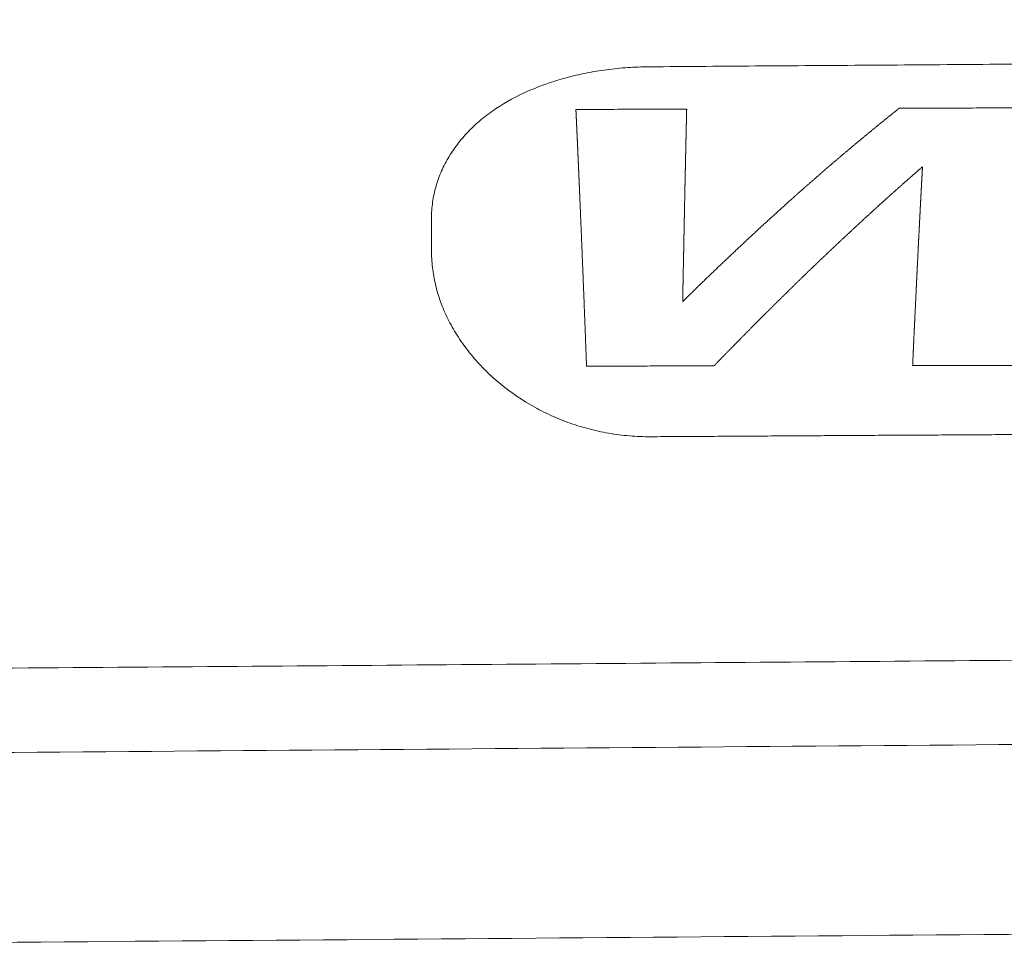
# Model space of a CAD drawing. Header units: millimetres. Extents: x 0 to 594, y 0 to 420.
# Tile 23 of 256: x 206 to 217, y 50 to 61. Entities that reach past the tile are written whole.
import ezdxf

# ---------------------------------------------------------------- set-up
doc = ezdxf.new("R2010")
doc.units = ezdxf.units.MM
doc.layers.add('1', color=7, linetype='Continuous', true_color=0xffffff)

msp = doc.modelspace()

# ---------------------------------------------------------------- linework, layer by layer
at = {"layer": '1', "color": 155, "linetype": 'Continuous', "lineweight": 13}
for points, knots in [([(201.173, 60.436), (201.177, 60.436), (201.184, 60.436), (201.196, 60.436), (201.206, 60.436), (201.216, 60.436), (201.226, 60.436), (201.235, 60.436), (201.243, 60.436), (201.252, 60.436), (201.264, 60.436), (201.277, 60.436), (201.29, 60.437), (201.303, 60.437), (201.316, 60.437), (201.35, 60.438), (201.406, 60.439), (201.51, 60.443), (201.639, 60.45), (201.845, 60.466), (202.101, 60.495), (202.37, 60.539), (202.602, 60.586), (202.798, 60.633), (202.99, 60.686), (203.179, 60.744), (203.363, 60.807), (203.543, 60.875), (203.718, 60.947), (203.888, 61.024), (204.052, 61.105), (204.21, 61.189), (204.363, 61.277), (204.508, 61.366), (204.647, 61.458), (204.779, 61.552), (204.905, 61.647), (205.023, 61.743), (205.133, 61.84), (205.236, 61.937), (205.332, 62.033), (205.419, 62.129), (205.499, 62.224), (205.571, 62.317), (205.634, 62.409), (205.69, 62.499), (205.737, 62.586), (205.776, 62.671), (205.808, 62.753), (205.831, 62.832), (205.845, 62.908), (205.852, 62.981), (205.851, 63.05), (205.841, 63.115), (205.824, 63.176), (205.799, 63.234), (205.766, 63.288), (205.726, 63.338), (205.678, 63.384), (205.623, 63.426), (205.57, 63.458), (205.525, 63.481), (205.489, 63.498), (205.46, 63.51), (205.437, 63.519), (205.422, 63.525), (205.408, 63.53), (205.394, 63.535), (205.382, 63.539), (205.372, 63.542), (205.363, 63.545), (205.355, 63.548), (205.347, 63.55), (205.339, 63.553), (205.333, 63.555), (205.329, 63.556)], [0, 0, 0, 0, 0.001182, 0.002305, 0.00337, 0.004376, 0.005323, 0.006211, 0.00704, 0.007811, 0.009116, 0.010419, 0.011721, 0.013023, 0.014323, 0.015623, 0.023429, 0.031245, 0.046873, 0.062489, 0.093793, 0.124968, 0.145771, 0.166585, 0.187453, 0.208301, 0.229115, 0.249939, 0.270706, 0.29152, 0.312424, 0.333235, 0.35405, 0.37491, 0.395681, 0.416503, 0.437415, 0.458228, 0.47906, 0.499948, 0.520732, 0.541564, 0.562479, 0.583297, 0.604129, 0.625011, 0.645801, 0.666633, 0.687541, 0.708345, 0.72917, 0.750046, 0.770809, 0.791628, 0.812534, 0.833324, 0.854144, 0.875021, 0.895781, 0.916601, 0.937509, 0.947925, 0.958339, 0.968754, 0.972696, 0.976614, 0.980507, 0.984377, 0.986944, 0.989548, 0.992189, 0.993678, 0.995476, 0.997583, 1, 1, 1, 1]), ([(256.315, 61.031), (256.14, 61.03), (255.791, 61.028), (255.267, 61.025), (254.744, 61.022), (254.22, 61.019), (253.696, 61.015), (253.172, 61.012), (252.649, 61.009), (252.125, 61.006), (251.601, 61.003), (251.077, 61), (250.553, 60.997), (250.03, 60.993), (249.506, 60.99), (248.982, 60.987), (248.458, 60.984), (247.935, 60.981), (247.411, 60.978), (246.887, 60.974), (246.363, 60.971), (245.839, 60.968), (245.316, 60.965), (244.792, 60.962), (244.268, 60.958), (243.744, 60.955), (243.221, 60.952), (242.697, 60.949), (242.173, 60.945), (241.649, 60.942), (241.125, 60.939), (240.602, 60.936), (240.027, 60.932), (239.401, 60.928), (238.725, 60.924), (238.048, 60.92), (237.372, 60.916), (236.695, 60.912), (236.019, 60.907), (235.342, 60.903), (234.666, 60.899), (233.989, 60.895), (233.313, 60.89), (232.636, 60.886), (231.959, 60.882), (231.283, 60.877), (230.606, 60.873), (229.93, 60.869), (229.253, 60.864), (228.577, 60.86), (227.9, 60.856), (227.224, 60.851), (226.547, 60.847), (225.871, 60.842), (225.194, 60.838), (224.518, 60.834), (223.841, 60.829), (223.164, 60.825), (222.488, 60.82), (221.811, 60.815), (221.135, 60.811), (220.458, 60.806), (219.782, 60.802), (219.105, 60.797), (218.429, 60.792), (217.752, 60.788), (217.076, 60.783), (216.399, 60.778), (215.723, 60.773), (215.046, 60.768), (214.369, 60.764), (213.693, 60.759), (213.242, 60.755), (213.016, 60.754)], [0, 0, 0, 0, 0.012097, 0.024194, 0.03629, 0.048387, 0.060484, 0.072581, 0.084677, 0.096774, 0.108871, 0.120968, 0.133065, 0.145161, 0.157258, 0.169355, 0.181452, 0.193548, 0.205645, 0.217742, 0.229839, 0.241935, 0.254032, 0.266129, 0.278226, 0.290323, 0.302419, 0.314516, 0.326613, 0.33871, 0.350806, 0.362903, 0.375, 0.390625, 0.40625, 0.421875, 0.4375, 0.453125, 0.46875, 0.484375, 0.5, 0.515625, 0.53125, 0.546875, 0.5625, 0.578125, 0.59375, 0.609375, 0.625, 0.640625, 0.65625, 0.671875, 0.6875, 0.703125, 0.71875, 0.734375, 0.75, 0.765625, 0.78125, 0.796875, 0.8125, 0.828125, 0.84375, 0.859375, 0.875, 0.890625, 0.90625, 0.921875, 0.9375, 0.953125, 0.96875, 0.984375, 1, 1, 1, 1]), ([(213.016, 60.754), (212.932, 60.753), (212.763, 60.747), (212.596, 60.73), (212.431, 60.708), (212.349, 60.695), (212.188, 60.663), (212.108, 60.644), (211.952, 60.602), (211.876, 60.578), (211.727, 60.526), (211.654, 60.497), (211.443, 60.405), (211.311, 60.333), (211.131, 60.212), (211.074, 60.169), (210.966, 60.08), (210.915, 60.033), (210.82, 59.934), (210.776, 59.883), (210.695, 59.777), (210.658, 59.722), (210.608, 59.638), (210.593, 59.609), (210.564, 59.551), (210.55, 59.521), (210.513, 59.431), (210.492, 59.37), (210.458, 59.245), (210.446, 59.182), (210.43, 59.053), (210.426, 58.988), (210.426, 58.922)], [0, 0, 0, 0, 0.0625, 0.125, 0.125, 0.1875, 0.1875, 0.25, 0.25, 0.3125, 0.3125, 0.375, 0.375, 0.5, 0.5, 0.5625, 0.5625, 0.625, 0.625, 0.6875, 0.6875, 0.75, 0.75, 0.78125, 0.78125, 0.8125, 0.8125, 0.875, 0.875, 0.9375, 0.9375, 1, 1, 1, 1]), ([(213.466, 60.25), (213.356, 60.25), (213.136, 60.249), (212.806, 60.248), (212.476, 60.246), (212.257, 60.246), (212.147, 60.245)], [0, 0, 0, 0, 0.25, 0.5, 0.75, 1, 1, 1, 1]), ([(212.147, 60.245), (212.147, 60.242), (212.147, 60.237), (212.147, 60.228), (212.148, 60.22), (212.148, 60.212), (212.149, 60.203), (212.149, 60.195), (212.149, 60.187), (212.15, 60.178), (212.15, 60.17), (212.151, 60.162), (212.151, 60.153), (212.151, 60.145), (212.152, 60.136), (212.152, 60.128), (212.152, 60.119), (212.153, 60.111), (212.153, 60.102), (212.154, 60.094), (212.154, 60.085), (212.154, 60.077), (212.155, 60.068), (212.155, 60.06), (212.156, 60.051), (212.156, 60.043), (212.156, 60.034), (212.157, 60.026), (212.157, 60.017), (212.158, 60.009), (212.158, 60), (212.158, 59.992), (212.159, 59.983), (212.159, 59.974), (212.16, 59.966), (212.16, 59.957), (212.16, 59.948), (212.161, 59.94), (212.161, 59.931), (212.162, 59.923), (212.162, 59.914), (212.162, 59.905), (212.163, 59.896), (212.163, 59.888), (212.164, 59.879), (212.164, 59.87), (212.164, 59.862), (212.165, 59.853), (212.165, 59.844), (212.166, 59.835), (212.166, 59.827), (212.166, 59.818), (212.167, 59.809), (212.167, 59.8), (212.168, 59.792), (212.168, 59.783), (212.168, 59.774), (212.169, 59.765), (212.169, 59.756), (212.17, 59.748), (212.17, 59.739), (212.17, 59.73), (212.171, 59.721), (212.171, 59.712), (212.171, 59.703), (212.172, 59.694), (212.172, 59.685), (212.173, 59.677), (212.173, 59.668), (212.173, 59.659), (212.174, 59.65), (212.174, 59.641), (212.175, 59.632), (212.175, 59.623), (212.175, 59.614), (212.176, 59.605), (212.176, 59.596), (212.177, 59.587), (212.177, 59.578), (212.177, 59.569), (212.178, 59.56), (212.178, 59.551), (212.179, 59.542), (212.179, 59.533), (212.179, 59.524), (212.18, 59.515), (212.18, 59.506), (212.181, 59.497), (212.181, 59.487), (212.181, 59.478), (212.182, 59.469), (212.182, 59.46), (212.183, 59.451), (212.183, 59.442), (212.183, 59.433), (212.184, 59.424), (212.184, 59.414), (212.185, 59.405), (212.185, 59.396), (212.185, 59.387), (212.186, 59.378), (212.186, 59.369), (212.187, 59.359), (212.187, 59.35), (212.187, 59.341), (212.188, 59.332), (212.188, 59.322), (212.189, 59.313), (212.189, 59.304), (212.189, 59.295), (212.19, 59.285), (212.19, 59.276), (212.191, 59.267), (212.191, 59.258), (212.191, 59.248), (212.192, 59.239), (212.192, 59.23), (212.193, 59.22), (212.193, 59.211), (212.193, 59.202), (212.194, 59.19), (212.195, 59.175), (212.195, 59.158), (212.196, 59.14), (212.197, 59.123), (212.197, 59.105), (212.198, 59.088), (212.199, 59.07), (212.2, 59.053), (212.2, 59.035), (212.201, 59.017), (212.202, 59), (212.203, 58.982), (212.203, 58.964), (212.204, 58.947), (212.205, 58.929), (212.206, 58.911), (212.206, 58.893), (212.207, 58.876), (212.208, 58.858), (212.209, 58.84), (212.209, 58.822), (212.21, 58.804), (212.211, 58.786), (212.212, 58.768), (212.212, 58.75), (212.213, 58.732), (212.214, 58.714), (212.215, 58.696), (212.215, 58.678), (212.216, 58.66), (212.217, 58.641), (212.218, 58.623), (212.218, 58.605), (212.219, 58.587), (212.22, 58.568), (212.22, 58.55), (212.221, 58.532), (212.222, 58.514), (212.223, 58.495), (212.223, 58.477), (212.224, 58.458), (212.225, 58.44), (212.226, 58.421), (212.226, 58.403), (212.227, 58.384), (212.228, 58.366), (212.229, 58.347), (212.229, 58.329), (212.23, 58.31), (212.231, 58.291), (212.232, 58.273), (212.232, 58.254), (212.233, 58.235), (212.234, 58.216), (212.235, 58.198), (212.235, 58.179), (212.236, 58.16), (212.237, 58.141), (212.238, 58.122), (212.238, 58.103), (212.239, 58.084), (212.24, 58.066), (212.241, 58.047), (212.241, 58.028), (212.242, 58.009), (212.243, 57.989), (212.244, 57.97), (212.244, 57.951), (212.245, 57.932), (212.246, 57.913), (212.247, 57.894), (212.247, 57.875), (212.248, 57.856), (212.249, 57.836), (212.25, 57.817), (212.25, 57.798), (212.251, 57.778), (212.252, 57.759), (212.253, 57.74), (212.253, 57.72), (212.254, 57.701), (212.255, 57.682), (212.256, 57.662), (212.256, 57.643), (212.257, 57.623), (212.258, 57.604), (212.259, 57.584), (212.259, 57.565), (212.26, 57.545), (212.261, 57.525), (212.262, 57.506), (212.262, 57.486), (212.263, 57.467), (212.264, 57.447), (212.265, 57.427), (212.265, 57.407), (212.266, 57.388), (212.267, 57.368), (212.268, 57.348), (212.268, 57.328), (212.269, 57.308), (212.27, 57.289), (212.271, 57.269), (212.271, 57.249), (212.272, 57.229), (212.273, 57.209), (212.273, 57.196), (212.274, 57.189)], [0, 0, 0, 0, 0.003151, 0.006303, 0.009454, 0.012605, 0.015757, 0.018908, 0.02206, 0.025211, 0.028363, 0.031514, 0.034666, 0.037817, 0.040969, 0.04412, 0.047272, 0.050423, 0.053575, 0.056726, 0.059878, 0.063029, 0.066181, 0.069332, 0.072484, 0.075635, 0.078786, 0.081938, 0.085089, 0.08824, 0.091391, 0.094543, 0.097694, 0.100845, 0.103996, 0.107147, 0.110297, 0.113448, 0.116599, 0.119749, 0.1229, 0.12605, 0.129201, 0.132351, 0.135501, 0.138651, 0.141802, 0.144952, 0.148102, 0.151252, 0.154402, 0.157552, 0.160702, 0.163852, 0.167002, 0.170152, 0.173303, 0.176453, 0.179603, 0.182754, 0.185904, 0.189055, 0.192206, 0.195356, 0.198507, 0.201659, 0.20481, 0.207961, 0.211113, 0.214265, 0.217417, 0.220569, 0.223721, 0.226874, 0.230027, 0.23318, 0.236333, 0.239487, 0.242641, 0.245795, 0.248949, 0.252104, 0.255259, 0.258414, 0.261568, 0.264722, 0.267876, 0.271029, 0.274182, 0.277335, 0.280488, 0.28364, 0.286792, 0.289944, 0.293096, 0.296248, 0.299399, 0.30255, 0.305701, 0.308852, 0.312002, 0.315153, 0.318303, 0.321453, 0.324603, 0.327753, 0.330903, 0.334053, 0.337203, 0.340353, 0.343502, 0.346652, 0.349802, 0.352952, 0.356101, 0.359251, 0.362401, 0.365551, 0.368701, 0.371851, 0.375001, 0.38084, 0.386679, 0.392519, 0.398359, 0.404199, 0.41004, 0.41588, 0.421721, 0.427562, 0.433404, 0.439245, 0.445087, 0.450928, 0.45677, 0.462612, 0.468454, 0.474296, 0.480138, 0.485979, 0.491821, 0.497663, 0.503505, 0.509347, 0.515189, 0.52103, 0.526872, 0.532713, 0.538555, 0.544396, 0.550238, 0.556079, 0.56192, 0.567762, 0.573603, 0.579444, 0.585285, 0.591126, 0.596967, 0.602808, 0.608649, 0.61449, 0.620331, 0.626172, 0.632013, 0.637854, 0.643695, 0.649536, 0.655377, 0.661218, 0.667059, 0.6729, 0.678741, 0.684581, 0.690422, 0.696263, 0.702104, 0.707945, 0.713786, 0.719627, 0.725467, 0.731308, 0.737149, 0.74299, 0.748831, 0.754672, 0.760513, 0.766354, 0.772195, 0.778036, 0.783877, 0.789718, 0.795559, 0.8014, 0.807242, 0.813083, 0.818924, 0.824765, 0.830606, 0.836447, 0.842288, 0.84813, 0.853971, 0.859812, 0.865653, 0.871494, 0.877335, 0.883177, 0.889018, 0.894859, 0.9007, 0.906541, 0.912383, 0.918224, 0.924065, 0.929906, 0.935747, 0.941589, 0.94743, 0.953271, 0.959112, 0.964953, 0.970794, 0.976636, 0.982477, 0.988318, 0.994159, 1, 1, 1, 1]), ([(215.997, 60.26), (215.993, 60.257), (215.986, 60.251), (215.975, 60.242), (215.965, 60.234), (215.954, 60.225), (215.943, 60.216), (215.932, 60.208), (215.921, 60.199), (215.91, 60.19), (215.899, 60.182), (215.889, 60.173), (215.878, 60.164), (215.867, 60.156), (215.856, 60.147), (215.845, 60.138), (215.834, 60.129), (215.823, 60.121), (215.813, 60.112), (215.802, 60.103), (215.791, 60.094), (215.78, 60.086), (215.769, 60.077), (215.758, 60.068), (215.748, 60.059), (215.737, 60.05), (215.726, 60.042), (215.715, 60.033), (215.704, 60.024), (215.693, 60.015), (215.682, 60.006), (215.672, 59.997), (215.661, 59.988), (215.65, 59.979), (215.639, 59.97), (215.628, 59.962), (215.617, 59.953), (215.607, 59.944), (215.596, 59.935), (215.585, 59.926), (215.574, 59.917), (215.563, 59.908), (215.552, 59.899), (215.542, 59.89), (215.531, 59.881), (215.52, 59.872), (215.509, 59.863), (215.498, 59.854), (215.487, 59.845), (215.476, 59.836), (215.466, 59.827), (215.455, 59.817), (215.444, 59.808), (215.433, 59.799), (215.422, 59.79), (215.411, 59.781), (215.401, 59.772), (215.39, 59.763), (215.379, 59.754), (215.368, 59.745), (215.357, 59.735), (215.346, 59.726), (215.335, 59.717), (215.325, 59.708), (215.314, 59.699), (215.303, 59.69), (215.292, 59.68), (215.281, 59.671), (215.27, 59.662), (215.26, 59.653), (215.249, 59.643), (215.238, 59.634), (215.227, 59.625), (215.216, 59.616), (215.205, 59.606), (215.195, 59.597), (215.184, 59.588), (215.173, 59.578), (215.162, 59.569), (215.151, 59.56), (215.14, 59.55), (215.13, 59.541), (215.119, 59.532), (215.108, 59.522), (215.097, 59.513), (215.086, 59.504), (215.075, 59.494), (215.065, 59.485), (215.054, 59.475), (215.043, 59.466), (215.032, 59.456), (215.021, 59.447), (215.01, 59.438), (214.999, 59.428), (214.989, 59.419), (214.978, 59.409), (214.967, 59.4), (214.956, 59.39), (214.945, 59.381), (214.934, 59.371), (214.924, 59.362), (214.913, 59.352), (214.902, 59.343), (214.891, 59.333), (214.88, 59.324), (214.869, 59.314), (214.859, 59.304), (214.848, 59.295), (214.837, 59.285), (214.826, 59.276), (214.815, 59.266), (214.804, 59.256), (214.794, 59.247), (214.783, 59.237), (214.772, 59.228), (214.761, 59.218), (214.75, 59.208), (214.739, 59.199), (214.729, 59.189), (214.718, 59.179), (214.704, 59.167), (214.687, 59.152), (214.668, 59.135), (214.648, 59.117), (214.629, 59.099), (214.609, 59.082), (214.59, 59.064), (214.57, 59.047), (214.551, 59.029), (214.531, 59.011), (214.512, 58.993), (214.492, 58.976), (214.473, 58.958), (214.453, 58.94), (214.434, 58.922), (214.414, 58.904), (214.395, 58.886), (214.375, 58.869), (214.355, 58.851), (214.336, 58.833), (214.316, 58.815), (214.297, 58.797), (214.277, 58.778), (214.258, 58.76), (214.238, 58.742), (214.219, 58.724), (214.199, 58.706), (214.18, 58.688), (214.16, 58.67), (214.141, 58.651), (214.121, 58.633), (214.102, 58.615), (214.082, 58.596), (214.063, 58.578), (214.043, 58.56), (214.024, 58.541), (214.004, 58.523), (213.985, 58.504), (213.965, 58.486), (213.946, 58.467), (213.926, 58.449), (213.907, 58.43), (213.887, 58.412), (213.868, 58.393), (213.848, 58.375), (213.829, 58.356), (213.809, 58.337), (213.789, 58.319), (213.77, 58.3), (213.75, 58.281), (213.731, 58.262), (213.711, 58.244), (213.692, 58.225), (213.672, 58.206), (213.653, 58.187), (213.633, 58.168), (213.614, 58.149), (213.594, 58.13), (213.575, 58.111), (213.555, 58.092), (213.536, 58.073), (213.516, 58.054), (213.497, 58.035), (213.477, 58.016), (213.458, 57.997), (213.438, 57.978), (213.425, 57.965), (213.419, 57.959)], [0, 0, 0, 0, 0.004202, 0.008403, 0.012605, 0.016807, 0.021009, 0.025211, 0.029412, 0.033614, 0.037816, 0.042018, 0.04622, 0.050422, 0.054624, 0.058826, 0.063028, 0.067229, 0.071431, 0.075633, 0.079835, 0.084037, 0.088239, 0.092441, 0.096643, 0.100845, 0.105047, 0.109249, 0.113451, 0.117653, 0.121855, 0.126056, 0.130258, 0.13446, 0.138662, 0.142864, 0.147065, 0.151267, 0.155469, 0.159671, 0.163872, 0.168074, 0.172276, 0.176477, 0.180679, 0.184881, 0.189082, 0.193284, 0.197485, 0.201686, 0.205888, 0.210089, 0.21429, 0.218492, 0.222693, 0.226894, 0.231095, 0.235296, 0.239497, 0.243698, 0.247899, 0.2521, 0.256301, 0.260502, 0.264703, 0.268903, 0.273104, 0.277305, 0.281506, 0.285707, 0.289908, 0.29411, 0.298311, 0.302513, 0.306715, 0.310917, 0.315119, 0.319322, 0.323524, 0.327727, 0.33193, 0.336132, 0.340335, 0.344537, 0.348739, 0.352941, 0.357143, 0.361344, 0.365546, 0.369748, 0.373949, 0.378151, 0.382352, 0.386554, 0.390756, 0.394957, 0.399159, 0.403361, 0.407562, 0.411764, 0.415966, 0.420167, 0.424369, 0.428571, 0.432772, 0.436974, 0.441176, 0.445378, 0.449579, 0.453781, 0.457983, 0.462184, 0.466386, 0.470588, 0.47479, 0.478991, 0.483193, 0.487395, 0.491596, 0.495798, 0.5, 0.507576, 0.515151, 0.522727, 0.530303, 0.537879, 0.545455, 0.55303, 0.560606, 0.568182, 0.575758, 0.583333, 0.590909, 0.598485, 0.606061, 0.613637, 0.621212, 0.628788, 0.636364, 0.64394, 0.651515, 0.659091, 0.666667, 0.674243, 0.681818, 0.689394, 0.69697, 0.704546, 0.712121, 0.719697, 0.727273, 0.734849, 0.742424, 0.75, 0.757576, 0.765152, 0.772727, 0.780303, 0.787879, 0.795455, 0.80303, 0.810606, 0.818182, 0.825758, 0.833333, 0.840909, 0.848485, 0.856061, 0.863636, 0.871212, 0.878788, 0.886364, 0.893939, 0.901515, 0.909091, 0.916667, 0.924242, 0.931818, 0.939394, 0.94697, 0.954545, 0.962121, 0.969697, 0.977273, 0.984848, 0.992424, 1, 1, 1, 1]), ([(213.419, 57.959), (213.419, 57.962), (213.419, 57.969), (213.419, 57.98), (213.419, 57.991), (213.42, 58.002), (213.42, 58.012), (213.42, 58.023), (213.42, 58.034), (213.42, 58.044), (213.421, 58.055), (213.421, 58.066), (213.421, 58.076), (213.421, 58.087), (213.421, 58.098), (213.421, 58.108), (213.422, 58.119), (213.422, 58.129), (213.422, 58.14), (213.422, 58.151), (213.422, 58.161), (213.423, 58.172), (213.423, 58.182), (213.423, 58.193), (213.423, 58.204), (213.423, 58.214), (213.424, 58.225), (213.424, 58.235), (213.424, 58.246), (213.424, 58.256), (213.424, 58.267), (213.425, 58.277), (213.425, 58.288), (213.425, 58.298), (213.425, 58.309), (213.425, 58.319), (213.426, 58.33), (213.426, 58.34), (213.426, 58.351), (213.426, 58.361), (213.426, 58.372), (213.427, 58.382), (213.427, 58.392), (213.427, 58.403), (213.427, 58.413), (213.427, 58.424), (213.428, 58.434), (213.428, 58.444), (213.428, 58.455), (213.428, 58.465), (213.428, 58.476), (213.429, 58.486), (213.429, 58.496), (213.429, 58.507), (213.429, 58.517), (213.429, 58.527), (213.43, 58.537), (213.43, 58.548), (213.43, 58.558), (213.43, 58.568), (213.43, 58.579), (213.43, 58.589), (213.431, 58.599), (213.431, 58.609), (213.431, 58.62), (213.431, 58.63), (213.431, 58.64), (213.432, 58.65), (213.432, 58.661), (213.432, 58.671), (213.432, 58.681), (213.432, 58.691), (213.433, 58.701), (213.433, 58.712), (213.433, 58.722), (213.433, 58.732), (213.433, 58.742), (213.434, 58.752), (213.434, 58.762), (213.434, 58.772), (213.434, 58.783), (213.434, 58.793), (213.435, 58.803), (213.435, 58.813), (213.435, 58.823), (213.435, 58.833), (213.435, 58.843), (213.436, 58.853), (213.436, 58.863), (213.436, 58.873), (213.436, 58.883), (213.436, 58.893), (213.437, 58.903), (213.437, 58.913), (213.437, 58.923), (213.437, 58.933), (213.437, 58.943), (213.438, 58.953), (213.438, 58.963), (213.438, 58.973), (213.438, 58.983), (213.438, 58.993), (213.439, 59.003), (213.439, 59.013), (213.439, 59.023), (213.439, 59.032), (213.439, 59.042), (213.44, 59.052), (213.44, 59.062), (213.44, 59.072), (213.44, 59.082), (213.44, 59.092), (213.441, 59.102), (213.441, 59.111), (213.441, 59.121), (213.441, 59.131), (213.441, 59.141), (213.442, 59.151), (213.442, 59.16), (213.442, 59.17), (213.442, 59.18), (213.442, 59.19), (213.443, 59.199), (213.443, 59.209), (213.443, 59.219), (213.443, 59.229), (213.443, 59.238), (213.444, 59.248), (213.444, 59.258), (213.444, 59.267), (213.444, 59.277), (213.444, 59.287), (213.445, 59.296), (213.445, 59.306), (213.445, 59.316), (213.445, 59.325), (213.445, 59.335), (213.446, 59.344), (213.446, 59.354), (213.446, 59.364), (213.446, 59.373), (213.446, 59.383), (213.447, 59.392), (213.447, 59.402), (213.447, 59.411), (213.447, 59.421), (213.447, 59.431), (213.448, 59.44), (213.448, 59.45), (213.448, 59.459), (213.448, 59.469), (213.448, 59.478), (213.449, 59.488), (213.449, 59.497), (213.449, 59.506), (213.449, 59.516), (213.449, 59.525), (213.45, 59.535), (213.45, 59.544), (213.45, 59.554), (213.45, 59.563), (213.45, 59.573), (213.451, 59.582), (213.451, 59.591), (213.451, 59.601), (213.451, 59.61), (213.451, 59.619), (213.452, 59.629), (213.452, 59.638), (213.452, 59.647), (213.452, 59.657), (213.452, 59.666), (213.453, 59.675), (213.453, 59.685), (213.453, 59.694), (213.453, 59.703), (213.453, 59.712), (213.454, 59.722), (213.454, 59.731), (213.454, 59.74), (213.454, 59.749), (213.454, 59.759), (213.455, 59.768), (213.455, 59.777), (213.455, 59.786), (213.455, 59.795), (213.455, 59.804), (213.456, 59.814), (213.456, 59.823), (213.456, 59.832), (213.456, 59.841), (213.457, 59.85), (213.457, 59.859), (213.457, 59.868), (213.457, 59.877), (213.457, 59.887), (213.458, 59.896), (213.458, 59.905), (213.458, 59.914), (213.458, 59.923), (213.458, 59.932), (213.459, 59.941), (213.459, 59.95), (213.459, 59.959), (213.459, 59.968), (213.459, 59.977), (213.46, 59.986), (213.46, 59.995), (213.46, 60.004), (213.46, 60.013), (213.46, 60.021), (213.461, 60.03), (213.461, 60.039), (213.461, 60.048), (213.461, 60.057), (213.461, 60.066), (213.462, 60.075), (213.462, 60.084), (213.462, 60.093), (213.462, 60.101), (213.462, 60.11), (213.463, 60.119), (213.463, 60.128), (213.463, 60.137), (213.463, 60.145), (213.463, 60.154), (213.464, 60.163), (213.464, 60.172), (213.464, 60.181), (213.464, 60.189), (213.464, 60.198), (213.465, 60.207), (213.465, 60.215), (213.465, 60.224), (213.465, 60.233), (213.466, 60.241), (213.466, 60.247), (213.466, 60.25)], [0, 0, 0, 0, 0.004255, 0.008511, 0.012766, 0.017022, 0.021277, 0.025533, 0.029789, 0.034044, 0.0383, 0.042556, 0.046812, 0.051068, 0.055324, 0.05958, 0.063836, 0.068092, 0.072348, 0.076604, 0.08086, 0.085116, 0.089372, 0.093629, 0.097885, 0.102141, 0.106397, 0.110654, 0.11491, 0.119166, 0.123423, 0.127679, 0.131936, 0.136192, 0.140449, 0.144705, 0.148961, 0.153218, 0.157474, 0.161731, 0.165987, 0.170244, 0.1745, 0.178757, 0.183013, 0.18727, 0.191526, 0.195783, 0.200039, 0.204295, 0.208552, 0.212808, 0.217065, 0.221321, 0.225577, 0.229834, 0.23409, 0.238346, 0.242602, 0.246859, 0.251115, 0.255371, 0.259627, 0.263883, 0.268139, 0.272395, 0.276651, 0.280907, 0.285163, 0.289419, 0.293675, 0.29793, 0.302186, 0.306442, 0.310698, 0.314953, 0.319209, 0.323464, 0.32772, 0.331975, 0.33623, 0.340485, 0.344741, 0.348996, 0.353251, 0.357506, 0.361761, 0.366016, 0.37027, 0.374525, 0.37878, 0.383034, 0.387289, 0.391543, 0.395798, 0.400052, 0.404306, 0.40856, 0.412814, 0.417068, 0.421322, 0.425576, 0.429829, 0.434083, 0.438336, 0.44259, 0.446843, 0.451096, 0.455349, 0.459602, 0.463855, 0.468108, 0.47236, 0.476613, 0.480865, 0.485118, 0.48937, 0.493622, 0.497874, 0.502126, 0.506378, 0.510629, 0.514881, 0.519133, 0.523384, 0.527636, 0.531887, 0.536139, 0.54039, 0.544642, 0.548893, 0.553145, 0.557397, 0.561648, 0.5659, 0.570153, 0.574405, 0.578657, 0.58291, 0.587163, 0.591416, 0.595669, 0.599923, 0.604177, 0.608431, 0.612685, 0.61694, 0.621195, 0.625451, 0.629706, 0.633963, 0.638219, 0.642476, 0.646734, 0.650992, 0.65525, 0.659509, 0.663768, 0.668028, 0.672289, 0.676549, 0.68081, 0.685069, 0.689329, 0.693588, 0.697847, 0.702106, 0.706364, 0.710622, 0.71488, 0.719138, 0.723395, 0.727652, 0.731909, 0.736166, 0.740423, 0.74468, 0.748936, 0.753193, 0.757449, 0.761705, 0.765962, 0.770218, 0.774474, 0.77873, 0.782986, 0.787242, 0.791498, 0.795753, 0.800009, 0.804265, 0.80852, 0.812776, 0.817031, 0.821287, 0.825542, 0.829798, 0.834053, 0.838308, 0.842564, 0.846819, 0.851074, 0.855329, 0.859584, 0.863839, 0.868094, 0.872349, 0.876604, 0.880859, 0.885114, 0.889369, 0.893624, 0.897879, 0.902134, 0.906389, 0.910644, 0.914899, 0.919154, 0.923409, 0.927664, 0.931919, 0.936174, 0.940428, 0.944683, 0.948938, 0.953193, 0.957448, 0.961703, 0.965959, 0.970214, 0.974469, 0.978724, 0.982979, 0.987234, 0.991489, 0.995745, 1, 1, 1, 1]), ([(213.791, 57.192), (213.794, 57.195), (213.801, 57.202), (213.812, 57.213), (213.822, 57.224), (213.833, 57.235), (213.843, 57.246), (213.854, 57.257), (213.865, 57.268), (213.875, 57.279), (213.886, 57.29), (213.896, 57.3), (213.907, 57.311), (213.917, 57.322), (213.928, 57.333), (213.939, 57.344), (213.949, 57.355), (213.96, 57.365), (213.97, 57.376), (213.981, 57.387), (213.991, 57.398), (214.002, 57.409), (214.012, 57.419), (214.023, 57.43), (214.034, 57.441), (214.044, 57.452), (214.055, 57.462), (214.065, 57.473), (214.076, 57.484), (214.086, 57.495), (214.097, 57.505), (214.107, 57.516), (214.118, 57.527), (214.129, 57.538), (214.139, 57.548), (214.15, 57.559), (214.16, 57.57), (214.171, 57.58), (214.181, 57.591), (214.192, 57.602), (214.203, 57.612), (214.213, 57.623), (214.224, 57.634), (214.234, 57.644), (214.245, 57.655), (214.255, 57.666), (214.266, 57.676), (214.276, 57.687), (214.287, 57.697), (214.298, 57.708), (214.308, 57.719), (214.319, 57.729), (214.329, 57.74), (214.34, 57.75), (214.35, 57.761), (214.361, 57.772), (214.372, 57.782), (214.382, 57.793), (214.393, 57.803), (214.403, 57.814), (214.414, 57.824), (214.424, 57.835), (214.435, 57.845), (214.445, 57.856), (214.456, 57.866), (214.467, 57.877), (214.477, 57.887), (214.488, 57.898), (214.498, 57.908), (214.509, 57.919), (214.519, 57.929), (214.53, 57.94), (214.541, 57.95), (214.551, 57.961), (214.562, 57.971), (214.572, 57.981), (214.583, 57.992), (214.593, 58.002), (214.604, 58.013), (214.614, 58.023), (214.625, 58.034), (214.636, 58.044), (214.646, 58.054), (214.657, 58.065), (214.667, 58.075), (214.678, 58.085), (214.688, 58.096), (214.699, 58.106), (214.71, 58.116), (214.72, 58.127), (214.731, 58.137), (214.741, 58.147), (214.752, 58.158), (214.762, 58.168), (214.773, 58.178), (214.783, 58.189), (214.794, 58.199), (214.805, 58.209), (214.815, 58.219), (214.826, 58.23), (214.836, 58.24), (214.847, 58.25), (214.857, 58.26), (214.868, 58.271), (214.879, 58.281), (214.889, 58.291), (214.9, 58.301), (214.91, 58.312), (214.921, 58.322), (214.931, 58.332), (214.942, 58.342), (214.953, 58.352), (214.963, 58.362), (214.974, 58.373), (214.984, 58.383), (214.995, 58.393), (215.005, 58.403), (215.016, 58.413), (215.026, 58.423), (215.037, 58.433), (215.048, 58.444), (215.058, 58.454), (215.069, 58.464), (215.079, 58.474), (215.09, 58.484), (215.1, 58.494), (215.111, 58.504), (215.122, 58.514), (215.132, 58.524), (215.143, 58.534), (215.153, 58.544), (215.164, 58.554), (215.174, 58.564), (215.185, 58.574), (215.196, 58.584), (215.206, 58.594), (215.217, 58.604), (215.227, 58.614), (215.238, 58.624), (215.248, 58.634), (215.259, 58.644), (215.27, 58.654), (215.28, 58.664), (215.291, 58.674), (215.301, 58.684), (215.312, 58.694), (215.322, 58.704), (215.333, 58.714), (215.344, 58.723), (215.354, 58.733), (215.365, 58.743), (215.375, 58.753), (215.386, 58.763), (215.396, 58.773), (215.407, 58.783), (215.418, 58.792), (215.428, 58.802), (215.439, 58.812), (215.449, 58.822), (215.46, 58.832), (215.47, 58.842), (215.481, 58.851), (215.492, 58.861), (215.502, 58.871), (215.513, 58.881), (215.523, 58.89), (215.534, 58.9), (215.544, 58.91), (215.555, 58.92), (215.566, 58.929), (215.576, 58.939), (215.587, 58.949), (215.597, 58.959), (215.608, 58.968), (215.618, 58.978), (215.629, 58.988), (215.64, 58.997), (215.65, 59.007), (215.661, 59.017), (215.671, 59.026), (215.682, 59.036), (215.692, 59.046), (215.703, 59.055), (215.714, 59.065), (215.724, 59.074), (215.735, 59.084), (215.745, 59.094), (215.756, 59.103), (215.766, 59.113), (215.777, 59.122), (215.788, 59.132), (215.798, 59.141), (215.809, 59.151), (215.819, 59.161), (215.83, 59.17), (215.84, 59.18), (215.851, 59.189), (215.862, 59.199), (215.872, 59.208), (215.883, 59.218), (215.893, 59.227), (215.904, 59.237), (215.914, 59.246), (215.925, 59.255), (215.936, 59.265), (215.946, 59.274), (215.957, 59.284), (215.967, 59.293), (215.978, 59.303), (215.988, 59.312), (215.999, 59.321), (216.01, 59.331), (216.02, 59.34), (216.031, 59.35), (216.041, 59.359), (216.052, 59.368), (216.062, 59.378), (216.073, 59.387), (216.084, 59.396), (216.094, 59.406), (216.105, 59.415), (216.115, 59.424), (216.126, 59.433), (216.137, 59.443), (216.147, 59.452), (216.158, 59.461), (216.168, 59.471), (216.179, 59.48), (216.189, 59.489), (216.2, 59.498), (216.211, 59.507), (216.221, 59.517), (216.232, 59.526), (216.242, 59.535), (216.253, 59.544), (216.263, 59.553), (216.271, 59.56), (216.274, 59.563)], [0, 0, 0, 0, 0.004255, 0.008511, 0.012766, 0.017021, 0.021277, 0.025532, 0.029787, 0.034043, 0.038298, 0.042553, 0.046809, 0.051064, 0.055319, 0.059575, 0.06383, 0.068085, 0.072341, 0.076596, 0.080851, 0.085107, 0.089362, 0.093617, 0.097873, 0.102128, 0.106384, 0.110639, 0.114894, 0.11915, 0.123405, 0.12766, 0.131916, 0.136171, 0.140426, 0.144682, 0.148937, 0.153193, 0.157448, 0.161703, 0.165959, 0.170214, 0.174469, 0.178725, 0.18298, 0.187235, 0.191491, 0.195746, 0.200002, 0.204257, 0.208512, 0.212768, 0.217023, 0.221278, 0.225534, 0.229789, 0.234045, 0.2383, 0.242555, 0.246811, 0.251066, 0.255321, 0.259577, 0.263832, 0.268087, 0.272343, 0.276598, 0.280854, 0.285109, 0.289364, 0.29362, 0.297875, 0.30213, 0.306386, 0.310641, 0.314896, 0.319152, 0.323407, 0.327663, 0.331918, 0.336173, 0.340429, 0.344684, 0.348939, 0.353195, 0.35745, 0.361705, 0.365961, 0.370216, 0.374471, 0.378727, 0.382982, 0.387238, 0.391493, 0.395748, 0.400004, 0.404259, 0.408514, 0.41277, 0.417025, 0.42128, 0.425536, 0.429791, 0.434046, 0.438302, 0.442557, 0.446812, 0.451068, 0.455323, 0.459578, 0.463834, 0.468089, 0.472344, 0.4766, 0.480855, 0.48511, 0.489366, 0.493621, 0.497876, 0.502132, 0.506387, 0.510642, 0.514897, 0.519153, 0.523408, 0.527663, 0.531919, 0.536174, 0.540429, 0.544685, 0.54894, 0.553195, 0.557451, 0.561706, 0.565961, 0.570216, 0.574472, 0.578727, 0.582982, 0.587238, 0.591493, 0.595748, 0.600004, 0.604259, 0.608514, 0.612769, 0.617025, 0.62128, 0.625535, 0.629791, 0.634046, 0.638301, 0.642556, 0.646812, 0.651067, 0.655322, 0.659578, 0.663833, 0.668088, 0.672343, 0.676599, 0.680854, 0.685109, 0.689365, 0.69362, 0.697875, 0.70213, 0.706386, 0.710641, 0.714896, 0.719151, 0.723407, 0.727662, 0.731917, 0.736173, 0.740428, 0.744683, 0.748938, 0.753194, 0.757449, 0.761704, 0.765959, 0.770215, 0.77447, 0.778725, 0.782981, 0.787236, 0.791491, 0.795746, 0.800002, 0.804257, 0.808512, 0.812767, 0.817023, 0.821278, 0.825533, 0.829788, 0.834044, 0.838299, 0.842554, 0.84681, 0.851065, 0.85532, 0.859575, 0.863831, 0.868086, 0.872341, 0.876596, 0.880852, 0.885107, 0.889362, 0.893618, 0.897873, 0.902128, 0.906383, 0.910639, 0.914894, 0.919149, 0.923405, 0.92766, 0.931915, 0.93617, 0.940426, 0.944681, 0.948936, 0.953192, 0.957447, 0.961702, 0.965958, 0.970213, 0.974468, 0.978723, 0.982979, 0.987234, 0.991489, 0.995745, 1, 1, 1, 1]), ([(216.274, 59.563), (216.274, 59.56), (216.274, 59.554), (216.273, 59.544), (216.273, 59.535), (216.272, 59.526), (216.271, 59.517), (216.271, 59.508), (216.27, 59.498), (216.27, 59.489), (216.269, 59.48), (216.269, 59.471), (216.268, 59.462), (216.268, 59.452), (216.267, 59.443), (216.267, 59.434), (216.266, 59.425), (216.266, 59.415), (216.265, 59.406), (216.265, 59.397), (216.264, 59.387), (216.264, 59.378), (216.263, 59.369), (216.263, 59.359), (216.262, 59.35), (216.262, 59.341), (216.261, 59.331), (216.261, 59.322), (216.26, 59.313), (216.26, 59.303), (216.259, 59.294), (216.259, 59.284), (216.258, 59.275), (216.258, 59.266), (216.257, 59.256), (216.257, 59.247), (216.256, 59.237), (216.256, 59.228), (216.255, 59.218), (216.255, 59.209), (216.254, 59.2), (216.254, 59.19), (216.253, 59.181), (216.253, 59.171), (216.252, 59.162), (216.252, 59.152), (216.251, 59.143), (216.251, 59.133), (216.25, 59.123), (216.25, 59.114), (216.249, 59.104), (216.249, 59.095), (216.248, 59.085), (216.248, 59.076), (216.247, 59.066), (216.247, 59.056), (216.246, 59.047), (216.246, 59.037), (216.245, 59.028), (216.245, 59.018), (216.244, 59.008), (216.244, 58.999), (216.243, 58.989), (216.243, 58.979), (216.242, 58.97), (216.242, 58.96), (216.241, 58.95), (216.241, 58.941), (216.24, 58.931), (216.24, 58.921), (216.239, 58.912), (216.239, 58.902), (216.238, 58.892), (216.238, 58.882), (216.237, 58.873), (216.237, 58.863), (216.236, 58.853), (216.236, 58.843), (216.235, 58.834), (216.235, 58.824), (216.234, 58.814), (216.234, 58.804), (216.233, 58.794), (216.233, 58.784), (216.232, 58.775), (216.232, 58.765), (216.231, 58.755), (216.231, 58.745), (216.23, 58.735), (216.23, 58.725), (216.229, 58.716), (216.229, 58.706), (216.228, 58.696), (216.228, 58.686), (216.227, 58.676), (216.227, 58.666), (216.226, 58.656), (216.226, 58.646), (216.225, 58.636), (216.225, 58.626), (216.224, 58.616), (216.224, 58.606), (216.223, 58.596), (216.223, 58.586), (216.222, 58.576), (216.222, 58.566), (216.221, 58.556), (216.221, 58.546), (216.22, 58.536), (216.22, 58.526), (216.219, 58.516), (216.219, 58.506), (216.218, 58.496), (216.218, 58.486), (216.217, 58.476), (216.217, 58.466), (216.216, 58.456), (216.216, 58.446), (216.215, 58.436), (216.215, 58.426), (216.214, 58.416), (216.214, 58.406), (216.213, 58.395), (216.213, 58.385), (216.212, 58.375), (216.212, 58.365), (216.211, 58.355), (216.211, 58.345), (216.21, 58.335), (216.21, 58.324), (216.209, 58.314), (216.209, 58.304), (216.208, 58.294), (216.208, 58.284), (216.207, 58.273), (216.207, 58.263), (216.206, 58.253), (216.206, 58.243), (216.205, 58.233), (216.205, 58.222), (216.204, 58.212), (216.204, 58.202), (216.203, 58.192), (216.203, 58.181), (216.202, 58.171), (216.202, 58.161), (216.201, 58.15), (216.201, 58.14), (216.2, 58.13), (216.2, 58.119), (216.199, 58.109), (216.199, 58.099), (216.198, 58.088), (216.198, 58.078), (216.197, 58.068), (216.197, 58.057), (216.196, 58.047), (216.196, 58.037), (216.195, 58.026), (216.195, 58.016), (216.194, 58.006), (216.194, 57.995), (216.193, 57.985), (216.193, 57.974), (216.192, 57.964), (216.192, 57.953), (216.191, 57.943), (216.191, 57.933), (216.19, 57.922), (216.19, 57.912), (216.189, 57.901), (216.189, 57.891), (216.188, 57.88), (216.188, 57.87), (216.187, 57.859), (216.187, 57.849), (216.186, 57.838), (216.186, 57.828), (216.185, 57.817), (216.185, 57.807), (216.184, 57.796), (216.184, 57.786), (216.183, 57.775), (216.183, 57.765), (216.182, 57.754), (216.182, 57.743), (216.181, 57.733), (216.181, 57.722), (216.18, 57.712), (216.18, 57.701), (216.179, 57.69), (216.179, 57.68), (216.178, 57.669), (216.178, 57.659), (216.177, 57.648), (216.177, 57.637), (216.176, 57.627), (216.176, 57.616), (216.175, 57.605), (216.175, 57.595), (216.174, 57.584), (216.174, 57.573), (216.173, 57.563), (216.173, 57.552), (216.172, 57.541), (216.172, 57.531), (216.171, 57.52), (216.171, 57.509), (216.17, 57.499), (216.17, 57.488), (216.169, 57.477), (216.169, 57.466), (216.168, 57.456), (216.168, 57.445), (216.167, 57.434), (216.167, 57.423), (216.166, 57.413), (216.166, 57.402), (216.165, 57.391), (216.165, 57.38), (216.164, 57.369), (216.164, 57.359), (216.163, 57.348), (216.163, 57.337), (216.162, 57.326), (216.162, 57.315), (216.161, 57.305), (216.161, 57.294), (216.16, 57.283), (216.16, 57.272), (216.159, 57.261), (216.159, 57.25), (216.158, 57.239), (216.158, 57.229), (216.157, 57.218), (216.157, 57.207), (216.156, 57.199), (216.156, 57.196)], [0, 0, 0, 0, 0.004255, 0.008511, 0.012766, 0.017021, 0.021277, 0.025532, 0.029787, 0.034042, 0.038298, 0.042553, 0.046808, 0.051064, 0.055319, 0.059574, 0.063829, 0.068085, 0.07234, 0.076595, 0.08085, 0.085106, 0.089361, 0.093616, 0.097871, 0.102127, 0.106382, 0.110637, 0.114892, 0.119148, 0.123403, 0.127658, 0.131913, 0.136168, 0.140424, 0.144679, 0.148934, 0.153189, 0.157445, 0.1617, 0.165955, 0.17021, 0.174465, 0.178721, 0.182976, 0.187231, 0.191486, 0.195741, 0.199997, 0.204252, 0.208507, 0.212762, 0.217018, 0.221273, 0.225528, 0.229783, 0.234038, 0.238294, 0.242549, 0.246804, 0.251059, 0.255315, 0.25957, 0.263825, 0.26808, 0.272335, 0.276591, 0.280846, 0.285101, 0.289356, 0.293612, 0.297867, 0.302122, 0.306377, 0.310632, 0.314888, 0.319143, 0.323398, 0.327653, 0.331909, 0.336164, 0.340419, 0.344674, 0.34893, 0.353185, 0.35744, 0.361695, 0.365951, 0.370206, 0.374461, 0.378716, 0.382972, 0.387227, 0.391482, 0.395737, 0.399993, 0.404248, 0.408503, 0.412759, 0.417014, 0.421269, 0.425524, 0.42978, 0.434035, 0.43829, 0.442546, 0.446801, 0.451056, 0.455311, 0.459567, 0.463822, 0.468077, 0.472333, 0.476588, 0.480843, 0.485099, 0.489354, 0.493609, 0.497864, 0.50212, 0.506375, 0.51063, 0.514886, 0.519141, 0.523396, 0.527652, 0.531907, 0.536162, 0.540418, 0.544673, 0.548928, 0.553184, 0.557439, 0.561695, 0.56595, 0.570205, 0.574461, 0.578716, 0.582971, 0.587227, 0.591482, 0.595737, 0.599993, 0.604248, 0.608504, 0.612759, 0.617014, 0.62127, 0.625525, 0.62978, 0.634036, 0.638291, 0.642547, 0.646802, 0.651057, 0.655313, 0.659568, 0.663824, 0.668079, 0.672334, 0.67659, 0.680845, 0.685101, 0.689356, 0.693611, 0.697867, 0.702122, 0.706378, 0.710633, 0.714888, 0.719144, 0.723399, 0.727655, 0.73191, 0.736166, 0.740421, 0.744676, 0.748932, 0.753187, 0.757443, 0.761698, 0.765953, 0.770209, 0.774464, 0.77872, 0.782975, 0.787231, 0.791486, 0.795741, 0.799997, 0.804252, 0.808508, 0.812763, 0.817019, 0.821274, 0.825529, 0.829785, 0.83404, 0.838296, 0.842551, 0.846806, 0.851062, 0.855317, 0.859573, 0.863828, 0.868083, 0.872339, 0.876594, 0.88085, 0.885105, 0.889361, 0.893616, 0.897871, 0.902127, 0.906382, 0.910637, 0.914893, 0.919148, 0.923404, 0.927659, 0.931914, 0.93617, 0.940425, 0.944681, 0.948936, 0.953191, 0.957447, 0.961702, 0.965957, 0.970213, 0.974468, 0.978723, 0.982979, 0.987234, 0.991489, 0.995745, 1, 1, 1, 1]), ([(210.426, 58.922), (210.426, 58.919), (210.426, 58.912), (210.426, 58.903), (210.426, 58.894), (210.426, 58.884), (210.426, 58.875), (210.426, 58.866), (210.426, 58.856), (210.426, 58.847), (210.426, 58.838), (210.426, 58.828), (210.426, 58.819), (210.426, 58.809), (210.427, 58.8), (210.427, 58.791), (210.427, 58.781), (210.427, 58.772), (210.427, 58.762), (210.427, 58.753), (210.427, 58.744), (210.427, 58.734), (210.427, 58.725), (210.427, 58.715), (210.427, 58.706), (210.427, 58.696), (210.427, 58.687), (210.427, 58.677), (210.427, 58.668), (210.427, 58.658), (210.427, 58.649), (210.427, 58.639), (210.427, 58.63), (210.427, 58.62), (210.428, 58.611), (210.428, 58.601), (210.428, 58.592), (210.428, 58.582), (210.428, 58.572), (210.428, 58.563), (210.428, 58.553), (210.428, 58.547), (210.428, 58.544)], [0, 0, 0, 0, 0.025, 0.05, 0.075, 0.1, 0.125, 0.15, 0.175, 0.2, 0.225, 0.25, 0.275, 0.3, 0.325, 0.35, 0.375, 0.4, 0.425, 0.45, 0.475, 0.5, 0.525, 0.55, 0.575, 0.6, 0.625, 0.65, 0.675, 0.7, 0.725, 0.75, 0.775, 0.8, 0.825, 0.85, 0.875, 0.9, 0.925, 0.95, 0.975, 1, 1, 1, 1]), ([(210.428, 58.544), (210.428, 58.476), (210.433, 58.407), (210.451, 58.27), (210.464, 58.201), (210.499, 58.064), (210.52, 57.996), (210.571, 57.861), (210.601, 57.794), (210.668, 57.662), (210.706, 57.598), (210.788, 57.471), (210.833, 57.409), (210.929, 57.288), (210.98, 57.23), (211.09, 57.117), (211.147, 57.063), (211.329, 56.907), (211.462, 56.812), (211.674, 56.689), (211.747, 56.65), (211.896, 56.58), (211.973, 56.548), (212.129, 56.491), (212.209, 56.466), (212.371, 56.423), (212.453, 56.405), (212.619, 56.376), (212.702, 56.365), (212.87, 56.351), (212.955, 56.348), (213.039, 56.348)], [0, 0, 0, 0, 0.0625, 0.0625, 0.125, 0.125, 0.1875, 0.1875, 0.25, 0.25, 0.3125, 0.3125, 0.375, 0.375, 0.4375, 0.4375, 0.5, 0.5, 0.625, 0.625, 0.6875, 0.6875, 0.75, 0.75, 0.8125, 0.8125, 0.875, 0.875, 0.9375, 0.9375, 1, 1, 1, 1]), ([(212.274, 57.189), (212.375, 57.189), (212.577, 57.19), (212.88, 57.19), (213.184, 57.191), (213.487, 57.191), (213.69, 57.191), (213.791, 57.192)], [0, 0, 0, 0, 0.2, 0.4, 0.6, 0.8, 1, 1, 1, 1]), ([(213.039, 56.348), (213.145, 56.349), (213.358, 56.35), (213.676, 56.352), (213.994, 56.354), (214.313, 56.356), (214.631, 56.358), (214.949, 56.36), (215.268, 56.362), (215.586, 56.364), (215.904, 56.366), (216.223, 56.367), (216.541, 56.369), (216.86, 56.371), (217.178, 56.373), (217.496, 56.375), (217.815, 56.377), (218.133, 56.379), (218.451, 56.38), (218.77, 56.382), (219.088, 56.384), (219.407, 56.386), (219.725, 56.388), (220.043, 56.39), (220.362, 56.391), (220.68, 56.393), (220.998, 56.395), (221.317, 56.397), (221.635, 56.399), (221.954, 56.4), (222.272, 56.402), (222.59, 56.404), (222.909, 56.406), (223.227, 56.407), (223.545, 56.409), (223.864, 56.411), (224.182, 56.413), (224.501, 56.415), (224.819, 56.416), (225.137, 56.418), (225.456, 56.42), (225.774, 56.422), (226.092, 56.423), (226.411, 56.425), (226.729, 56.427), (227.047, 56.429), (227.366, 56.43), (227.684, 56.432), (228.003, 56.434), (228.321, 56.435), (228.639, 56.437), (228.958, 56.439), (229.276, 56.441), (229.594, 56.442), (229.913, 56.444), (230.231, 56.446), (230.55, 56.447), (230.868, 56.449), (231.186, 56.451), (231.505, 56.453), (231.823, 56.454), (232.141, 56.456), (232.46, 56.458), (232.778, 56.459), (233.097, 56.461), (233.415, 56.463), (233.733, 56.464), (234.052, 56.466), (234.37, 56.468), (234.688, 56.469), (235.007, 56.471), (235.325, 56.473), (235.644, 56.474), (235.962, 56.476), (236.28, 56.478), (236.599, 56.479), (236.917, 56.481), (237.235, 56.483), (237.554, 56.484), (237.872, 56.486), (238.191, 56.488), (238.509, 56.489), (238.827, 56.491), (239.146, 56.493), (239.464, 56.494), (239.782, 56.496), (240.295, 56.499), (241.003, 56.502), (241.905, 56.507), (242.807, 56.511), (243.709, 56.516), (244.611, 56.521), (245.513, 56.525), (246.415, 56.53), (247.317, 56.534), (248.219, 56.539), (249.121, 56.544), (250.023, 56.548), (250.925, 56.553), (251.828, 56.557), (252.73, 56.562), (253.632, 56.566), (254.534, 56.571), (255.436, 56.575), (256.037, 56.578), (256.338, 56.58)], [0, 0, 0, 0, 0.007353, 0.014706, 0.022059, 0.029412, 0.036765, 0.044118, 0.051471, 0.058824, 0.066176, 0.073529, 0.080882, 0.088235, 0.095588, 0.102941, 0.110294, 0.117647, 0.125, 0.132353, 0.139706, 0.147059, 0.154412, 0.161765, 0.169118, 0.176471, 0.183823, 0.191176, 0.198529, 0.205882, 0.213235, 0.220588, 0.227941, 0.235294, 0.242647, 0.25, 0.257353, 0.264706, 0.272059, 0.279412, 0.286765, 0.294118, 0.301471, 0.308824, 0.316176, 0.323529, 0.330882, 0.338235, 0.345588, 0.352941, 0.360294, 0.367647, 0.375, 0.382353, 0.389706, 0.397059, 0.404412, 0.411765, 0.419118, 0.426471, 0.433824, 0.441176, 0.448529, 0.455882, 0.463235, 0.470588, 0.477941, 0.485294, 0.492647, 0.5, 0.507353, 0.514706, 0.522059, 0.529412, 0.536765, 0.544118, 0.551471, 0.558824, 0.566176, 0.573529, 0.580882, 0.588235, 0.595588, 0.602941, 0.610294, 0.617647, 0.625, 0.645833, 0.666667, 0.6875, 0.708333, 0.729167, 0.75, 0.770833, 0.791667, 0.8125, 0.833333, 0.854167, 0.875, 0.895833, 0.916667, 0.9375, 0.958333, 0.979167, 1, 1, 1, 1]), ([(269.506, 53.099), (269.416, 53.098), (269.28, 53.097), (269.098, 53.096), (268.281, 53.089), (266.782, 53.077), (259.514, 53.019), (247.159, 52.92), (232.623, 52.805), (220.995, 52.712), (212.274, 52.642), (203.552, 52.573), (194.831, 52.515), (186.109, 52.476), (177.388, 52.467), (168.667, 52.497), (159.946, 52.577), (151.226, 52.72), (142.507, 52.942), (133.792, 53.263), (126.534, 53.628), (120.732, 53.986), (117.107, 54.24), (114.209, 54.462), (111.794, 54.658), (110.104, 54.804), (109.138, 54.891)], [0, 0, 0, 0, 0.001694, 0.002544, 0.003393, 0.016983, 0.030573, 0.139292, 0.248011, 0.302371, 0.35673, 0.41109, 0.465449, 0.519809, 0.574168, 0.628528, 0.682888, 0.737247, 0.791607, 0.845966, 0.900326, 0.927506, 0.954685, 0.968275, 0.981865, 1, 1, 1, 1]), ([(178.403, 53.476), (180.301, 53.474), (182.199, 53.476), (185.046, 53.481), (185.995, 53.484), (187.892, 53.49), (188.841, 53.493), (191.688, 53.505), (193.586, 53.514), (197.382, 53.536), (199.28, 53.548), (203.076, 53.575), (204.973, 53.589), (208.769, 53.618), (210.667, 53.633), (214.463, 53.663), (216.361, 53.678), (219.207, 53.701), (220.156, 53.709), (222.054, 53.724), (223.003, 53.732), (225.85, 53.755), (227.748, 53.77), (231.544, 53.8), (233.442, 53.815), (237.237, 53.845), (239.135, 53.86), (242.931, 53.89), (244.829, 53.905), (248.624, 53.936), (250.522, 53.951), (254.318, 53.981), (256.216, 53.996), (260.012, 54.027), (261.91, 54.042), (264.756, 54.065), (265.705, 54.072), (267.129, 54.084), (267.84, 54.089), (268.552, 54.095), (268.908, 54.098), (269.027, 54.099), (269.204, 54.1), (269.264, 54.101), (269.382, 54.102), (269.442, 54.102), (269.501, 54.103)], [0, 0, 0, 0, 0.0625, 0.0625, 0.09375, 0.09375, 0.125, 0.125, 0.1875, 0.1875, 0.25, 0.25, 0.3125, 0.3125, 0.375, 0.375, 0.4375, 0.4375, 0.46875, 0.46875, 0.5, 0.5, 0.5625, 0.5625, 0.625, 0.625, 0.6875, 0.6875, 0.75, 0.75, 0.8125, 0.8125, 0.875, 0.875, 0.9375, 0.9375, 0.96875, 0.96875, 0.984375, 0.992188, 0.992188, 0.996094, 0.996094, 0.998047, 0.998047, 1, 1, 1, 1]), ([(109.138, 52.621), (109.348, 52.603), (111.313, 52.429), (116.475, 52.004), (124.634, 51.458), (134.244, 50.978), (143.862, 50.637), (153.484, 50.413), (165.887, 50.242), (181.072, 50.187), (199.037, 50.273), (212.595, 50.384), (221.745, 50.458), (226.464, 50.495), (231.072, 50.532), (235.478, 50.567), (238.765, 50.593), (241.088, 50.611), (242.606, 50.623), (244.328, 50.637), (246.255, 50.652), (248.388, 50.669), (250.727, 50.688), (253.296, 50.708), (256.1, 50.731), (259.143, 50.755), (262, 50.778), (264.631, 50.799), (266.429, 50.814), (267.729, 50.824), (268.501, 50.83), (269.098, 50.835), (269.438, 50.838), (269.518, 50.838)], [0, 0, 0, 0, 0.003937, 0.036901, 0.09686, 0.156839, 0.216822, 0.276805, 0.336788, 0.448756, 0.560724, 0.672692, 0.702252, 0.731811, 0.760922, 0.788404, 0.814192, 0.822394, 0.831844, 0.842574, 0.854586, 0.867879, 0.882454, 0.898309, 0.915921, 0.934883, 0.955195, 0.969341, 0.984076, 0.988829, 0.993639, 0.998506, 1, 1, 1, 1])]:
    msp.add_open_spline(points, degree=3, knots=knots, dxfattribs=at)
for points in [[(217.464, 60.265), (217.342, 60.264), (217.098, 60.264), (216.731, 60.262), (216.364, 60.261), (216.119, 60.26), (215.997, 60.26)], [(216.156, 57.196), (216.259, 57.196), (216.463, 57.196), (216.77, 57.197), (217.076, 57.198), (217.383, 57.198), (217.588, 57.198), (217.69, 57.199)]]:
    msp.add_open_spline(points, degree=3, dxfattribs=at)

doc.saveas('drawing.dxf')
